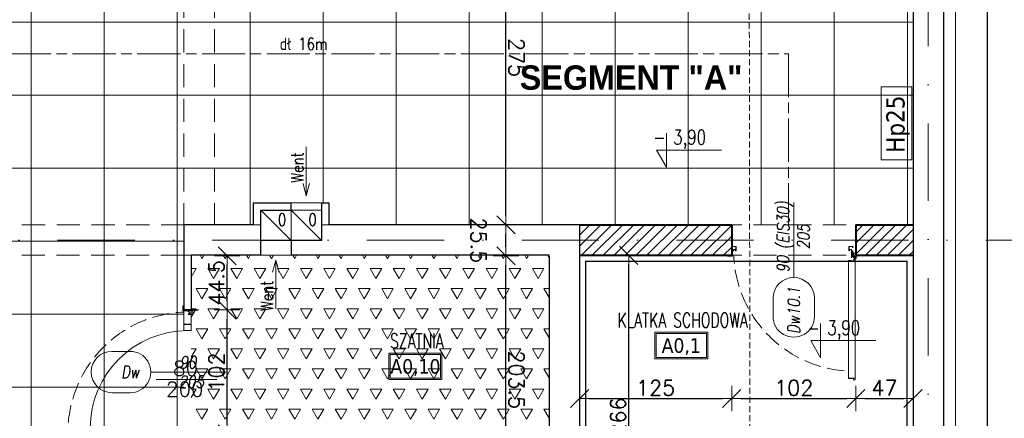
# Model space of a CAD drawing. Header units: millimetres. Extents: x 28291 to 177760, y -399809 to -170937.
# Tile 99 of 256: x 49371 to 50180, y -195086 to -194758. Entities that reach past the tile are written whole.
import ezdxf
from ezdxf.enums import TextEntityAlignment as Align

# ---------------------------------------------------------------- set-up
doc = ezdxf.new("R2010")
doc.units = ezdxf.units.MM
for name, pattern in [('2_3', [1, 0.5, -0.5]), ('CARKOVANA', [7.5, 5, -2.5]), ('CENTER', [0.6, 0.375, -0.075, 0.075, -0.075]), ('CHAIN', [0.3543, 0.2362, -0.0295, 0.0591, -0.0295]), ('DASHDOT', [25.4, 12.7, -6.35, 0, -6.35]), ('HIDDEN', [9.525, 6.35, -3.175]), ('Hidden Line', [391.222223, 282.222223, -109])]:
    doc.linetypes.add(name, pattern=pattern)
doc.layers.get('0').update_dxf_attribs({"lineweight": 0})
for name, color, linetype, lineweight in [('!! 0_ Istn-sciany', 3, 'Continuous', 30), ('!! 0_ Istn-widok', 1, 'Continuous', 15), ('!! 0_ Opis', 8, 'Continuous', 13), ('!! 0_Istn-went', 5, 'Continuous', 13), ('!! 0_Opis_pom', 9, 'Continuous', 13), ('!! 1  WYDZIELENIE PPOŻ', 252, 'Continuous', 0), ('!! 1_droga ewakuacyjna', 3, 'CHAIN', 20), ('!! 1_hatch projektowane ściany', 4, 'Continuous', 5), ('!! 1_PROJ Sciany', 2, 'Continuous', 40), ('!! 2_Drzwi - nowe remont', 33, 'Continuous', 9), ('!! 2_drzwi opis', 151, 'Continuous', 9), ('!! 2_posadzki gres 2 - komu', 200, 'Continuous', 9), ('!! 2_posadzki winyle 1', 31, 'Continuous', 9), ('!! wymiary osi', 250, 'Continuous', 9), ('0-osie-liniA', 14, 'DASHDOT', 5)]:
    doc.layers.add(name, color=color, linetype=linetype, lineweight=lineweight)
doc.layers.add('!! 1_drzwi-linia - zrealizowane', color=7, linetype='Continuous', lineweight=5, true_color=0x7a7a7a)
doc.layers.add('!! 1_Wyburzenia', color=252, linetype='CARKOVANA', lineweight=13, true_color=0x696969)
doc.layers.add('!! 2_WYBURZENIA DO REMONTU', color=7, linetype='Continuous', lineweight=0, true_color=0x4d4d4d, plot=False)
doc.styles.add('50', font='ROMANS.shx', dxfattribs={"width": 0.8, "height": 10})
doc.styles.add('ARCHETYP', font='romans.shx', dxfattribs={"height": 15})
doc.styles.add('ARIAL', font='tahoma.ttf')
doc.styles.add('SIMPLEX', font='simplex.shx', dxfattribs={"width": 0.77})
doc.styles.add('STYLE10', font='arialbd.ttf')
doc.styles.add('TXT', font='simplex.shx')
doc.dimstyles.new('DIM50', dxfattribs={"dimscale": 5, "dimtxt": 2.5, "dimasz": 1.5, "dimexe": 0, "dimexo": 0, "dimgap": 0.5, "dimtad": 1, "dimdec": 4, "dimrnd": 0.5, "dimdsep": 46, "dimtxsty": 'TXT', "dimblk1": 'TICK1', "dimblk2": 'TICK1', "dimsah": 1, "dimcen": 0, "dimse1": 1, "dimse2": 1, "dimclrd": 1, "dimclre": 7, "dimclrt": 9, "dimadec": 0, "dimazin": 0, "dimtfac": 1, "dimtdec": 4, "dimtmove": 2, "dimatfit": 3, "dimldrblk": 'TICK1', "dimfxl": 1, "dimtolj": 1, "dimarcsym": 0})

# ---------------------------------------------------------------- blocks, each defined once
blk = doc.blocks.new('BLOK OSI')
at = {"layer": '0-osie-liniA', "ltscale": 5}
for points in [[(50117.21142, -193635.47368), (50117.21142, -195993.9543)], [(48639.25763, -195002.0883), (55442.2848, -195002.0883)]]:
    blk.add_lwpolyline(points, dxfattribs=at)
blk = doc.blocks.new('zaw-dr-90-p')
at = {"color": 2, "linetype": 'CENTER', "ltscale": 0.2}
for p, q in [((12, 0), (-12, 0)), ((0, 12), (0, -12)), ((24.5, 24), (31, 24)), ((24.5, 19), (31, 19))]:
    blk.add_line(p, q, dxfattribs=at)
at = {"ltscale": 0.2}
for p, q in [((10, 12), (6.5, 12)), ((10, 0), (10, 6.5))]:
    blk.add_line(p, q, dxfattribs=at)
blk.add_lwpolyline([(0, 6.5), (23.5, 6.5, 0.414214), (28, 11), (28, 31), (24.5, 31), (24.5, 11, -0.414214), (23.5, 10), (0, 10, 4.561698), (7.6, 6.5), (4.9, 4.2)], format="xyb", dxfattribs=at)
blk.add_lwpolyline([(-0.2, -0.2), (-2.5, -0.2), (-2.5, 0.2), (-0.2, 0.2), (-0.2, 2.5), (0.2, 2.5), (0.2, 0.2), (2.8, 0.2), (2.8, -0.2), (0.2, -0.2), (0.2, -2.8), (-0.2, -2.8)], close=True)
blk.add_lwpolyline([(10, 10), (10, 39), (6.5, 39), (6.5, 10)], dxfattribs=at)
blk.add_circle((0, 0), 6.5, dxfattribs=at)
blk = doc.blocks.new('drzwi 90- sc 12')
for p, q in [((-13616.12, 20410.26), (-13616.12, 20411.46)), ((-13616.12, 20411.46), (-13615.02, 20411.46)), ((-13614.92, 20411.36), (-13614.92, 20313.77)), ((-13620.32, 20410.16), (-13620.32, 20313.77)), ((-13614.92, 20409.86), (-13620.32, 20409.86)), ((-13616.12, 20410.26), (-13620.22, 20410.26)), ((-13616.12, 20410.26), (-13620, 20410.26)), ((-13618.17, 20410.26), (-13616.22, 20410.26)), ((-13618.17, 20410.26), (-13616.22, 20410.26)), ((-13620.32, 20313.47), (-13620.32, 20317.97)), ((-13614.92, 20312.27), (-13614.92, 20317.97)), ((-13715.57, 20308.32), (-13715.57, 20308.56)), ((-13715.57, 20307.69), (-13715.57, 20308.56)), ((-13715.57, 20307.82), (-13715.57, 20308.56)), ((-13715.57, 20307.72), (-13715.37, 20307.72)), ((-13614.92, 20313.77), (-13620.32, 20313.77)), ((-13618.22, 20313.37), (-13620.22, 20313.37)), ((-13618.22, 20313.67), (-13618.22, 20313.37)), ((-13618.22, 20313.67), (-13616.42, 20313.67)), ((-13617.77, 20311.12), (-13617.77, 20305.72)), ((-13617.77, 20311.12), (-13617.77, 20305.72)), ((-13616.17, 20309.92), (-13617.37, 20309.92)), ((-13616.17, 20309.92), (-13616.17, 20311.02)), ((-13615.92, 20313.17), (-13615.92, 20312.17)), ((-13615.92, 20312.17), (-13615.02, 20312.17)), ((-13715.77, 20301.96), (-13716.27, 20301.96)), ((-13616.77, 20301.96), (-13616.27, 20301.96))]:
    blk.add_line(p, q)
for points in [[(-13665.27, 20284.96), (-13665.27, 20325.83)], [(-13615.57, 20309.64), (-13615.32, 20309.64), (-13615.32, 20309.82), (-13616.32, 20309.82), (-13616.32, 20309.64), (-13615.92, 20309.64)]]:
    blk.add_lwpolyline(points)
at = {"lineweight": 30}
for points in [[(-13716.27, 20308.92), (-13721.27, 20308.92)], [(-13716.27, 20308.92), (-13716.27, 20296.92)], [(-13614.27, 20308.92), (-13609.27, 20308.92)], [(-13614.27, 20308.92), (-13614.27, 20296.92)]]:
    blk.add_lwpolyline(points, dxfattribs=at)
at = {"ltscale": 0.2}
for points in [[(-13715.57, 20307.51), (-13715.57, 20309.48, 0.414214), (-13715.91, 20309.82), (-13719.43, 20309.82, 0.414214), (-13719.77, 20309.48), (-13719.77, 20308.92), (-13719.59, 20308.92), (-13719.59, 20309.48, -0.414214), (-13719.43, 20309.64), (-13716.97, 20309.64)], [(-13716.97, 20309.64), (-13715.91, 20309.64, -0.414214), (-13715.75, 20309.48), (-13715.75, 20307.51)], [(-13715.75, 20307.76), (-13715.75, 20305.58, 0.414214), (-13715.41, 20305.24), (-13714.96, 20305.24, -0.414214), (-13714.8, 20305.08), (-13714.8, 20304.48, 0.414214), (-13714.46, 20304.14), (-13713.28, 20304.14, 0.414214), (-13712.94, 20304.48), (-13712.94, 20305.15, -1), (-13712.75, 20305.15), (-13712.75, 20301.96, -0.414214), (-13712.91, 20301.8), (-13715.43, 20301.8, -0.414214), (-13715.59, 20301.96), (-13715.59, 20302.52), (-13715.77, 20302.52), (-13715.77, 20301.96, 0.414214), (-13715.43, 20301.62), (-13712.91, 20301.62, 0.414214), (-13712.57, 20301.96), (-13712.57, 20305.15, 1), (-13713.12, 20305.15), (-13713.12, 20304.48, -0.414214), (-13713.28, 20304.32), (-13714.46, 20304.32, -0.414214), (-13714.62, 20304.48), (-13714.62, 20305.08, 0.414214), (-13714.96, 20305.42), (-13715.41, 20305.42, -0.414214), (-13715.57, 20305.58), (-13715.57, 20307.64)], [(-13615.92, 20309.64), (-13616.63, 20309.64, 0.414214), (-13616.79, 20309.48), (-13616.79, 20305.58, -0.414214), (-13617.13, 20305.24), (-13617.58, 20305.24, 0.414214), (-13617.74, 20305.08), (-13617.74, 20304.48, -0.414214), (-13618.08, 20304.14), (-13619.26, 20304.14, -0.414214), (-13619.6, 20304.48), (-13619.6, 20305.15, 1), (-13619.79, 20305.15), (-13619.79, 20301.96, 0.414214), (-13619.63, 20301.8), (-13617.11, 20301.8, 0.414214), (-13616.95, 20301.96), (-13616.95, 20302.52), (-13616.77, 20302.52), (-13616.77, 20301.96, -0.414214), (-13617.11, 20301.62), (-13619.63, 20301.62, -0.414214), (-13619.97, 20301.96), (-13619.97, 20305.15, -1), (-13619.42, 20305.15), (-13619.42, 20304.48, 0.414214), (-13619.26, 20304.32), (-13618.08, 20304.32, 0.414214), (-13617.92, 20304.48), (-13617.92, 20305.08, -0.414214), (-13617.58, 20305.42), (-13617.13, 20305.42, 0.414214), (-13616.97, 20305.58), (-13616.97, 20309.48, -0.414214), (-13616.63, 20309.82), (-13613.11, 20309.82, -0.414214), (-13612.77, 20309.48), (-13612.77, 20308.92), (-13612.95, 20308.92), (-13612.95, 20309.48, 0.414214), (-13613.11, 20309.64), (-13615.57, 20309.64)]]:
    blk.add_lwpolyline(points, format="xyb", dxfattribs=at)
blk.add_lwpolyline([(-13616.79, 20308.82), (-13616.97, 20308.82), (-13616.97, 20307.42), (-13616.79, 20307.42)], close=True)
for centre, radius, start, end in [((-13615.02, 20411.36), 0.1, 0, 90), ((-13620.22, 20410.16), 0.1, 90, 180), ((-13620.22, 20313.47), 0.1, 180, 270), ((-13616.42, 20313.17), 0.5, 0, 90), ((-13616.27, 20311.02), 0.1, 0, 90), ((-13615.02, 20312.27), 0.1, 270, 0)]:
    blk.add_arc(centre, radius, start, end)
at = {"linetype": 'Hidden Line', "lineweight": 9, "ltscale": 0.05}
blk.add_arc((-13615.5, 20305.14), 99.12, 94.80054, 177.69442, dxfattribs=at)
at = {"xscale": 0.09999999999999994, "yscale": 0.09999999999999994, "zscale": 0.09999999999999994, "rotation": 180.0000000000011}
blk.add_blockref('zaw-dr-90-p', (-13614.92, 20310.92), dxfattribs=at)
blk = doc.blocks.new('1_ok-opis')
blk.add_line((0, 111.61), (0, 50))
for points in [[(-17, 128.61), (-17, 143.61)], [(17, 128.61), (17, 143.61)]]:
    blk.add_lwpolyline(points)
for centre, start, end in [((0, 143.61), 0, 180), ((0, 128.61), 180, 0)]:
    blk.add_arc(centre, 17, start, end)
at = {"style": 'ARCHETYP'}
for tag, height, rotation, p in [('NR', 12, 90, (0, 136.9)), ('NR', 12, 270, (0, 136.9)), ('SZEROKOŚĆ', 10, 90, (-8, 78.29)), ('SZEROKOŚĆ', 10, 270, (8, 78.29)), ('WYSOKOŚĆ', 10, 270, (-8, 78.29)), ('WYSOKOŚĆ', 10, 90, (8, 78.29))]:
    blk.add_attdef(tag, text='', height=height, rotation=rotation, dxfattribs=at).set_placement(p, align=Align.MIDDLE)
blk = doc.blocks.new('TICK1')
at = {"color": 0}
for p, q in [((0, -1.4), (0, 1.4)), ((0, 0), (-1, 0))]:
    blk.add_line(p, q, dxfattribs=at)
at = {"color": 2}
blk.add_line((-1, -1), (1, 1), dxfattribs=at)
blk = doc.blocks.new('*D2272')
at = {"layer": '!! wymiary osi', "color": 1, "lineweight": -2, "transparency": 16777216}
blk.add_line((50097.21, -194587.79), (49231.21, -194587.79), dxfattribs=at)
at = {"layer": 'DEFPOINTS', "color": 0, "transparency": 16777216}
for p in [(49223.71, -194587.79), (50104.71, -194639.09), (49223.71, -195576.34)]:
    blk.add_point(p, dxfattribs=at)
at = {"layer": '!! wymiary osi', "color": 1, "lineweight": -2, "transparency": 16777216, "xscale": 7.5, "yscale": 7.5, "zscale": 7.5, "rotation": 180}
blk.add_blockref('TICK1', (49223.71, -194587.79), dxfattribs=at)
at = {"layer": '!! wymiary osi', "color": 1, "lineweight": -2, "transparency": 16777216, "xscale": 7.5, "yscale": 7.5, "zscale": 7.5}
blk.add_blockref('TICK1', (50104.71, -194587.79), dxfattribs=at)
at = {"layer": '!! wymiary osi', "color": 9, "transparency": 16777216, "insert": (49664.21, -194579.04), "char_height": 12.5, "attachment_point": 5, "style": 'TXT'}
blk.add_mtext('\\A1;881', dxfattribs=at)
blk = doc.blocks.new('*D2321')
at = {"layer": '!! wymiary osi', "color": 1, "lineweight": -2, "transparency": 16777216}
blk.add_line((49541.15, -195091.09), (49541.15, -195004.09), dxfattribs=at)
at = {"layer": 'DEFPOINTS', "color": 0, "transparency": 16777216}
for p in [(49511.71, -194996.59), (49541.15, -194996.59), (49511.71, -195098.59)]:
    blk.add_point(p, dxfattribs=at)
at = {"layer": '!! wymiary osi', "color": 1, "lineweight": -2, "transparency": 16777216, "xscale": 7.5, "yscale": 7.5, "zscale": 7.5}
for p, rotation in [((49541.15, -194996.59), 90), ((49541.15, -195098.59), 270)]:
    blk.add_blockref('TICK1', p, dxfattribs=dict(at, rotation=rotation))
at = {"layer": '!! wymiary osi', "color": 9, "transparency": 16777216, "insert": (49532.4, -195047.59), "char_height": 12.5, "attachment_point": 5, "rotation": 90, "style": 'TXT'}
blk.add_mtext('\\A1;102', dxfattribs=at)
blk = doc.blocks.new('*D2322')
at = {"layer": '!! wymiary osi', "color": 1, "lineweight": -2, "transparency": 16777216}
blk.add_line((49541.15, -194989.09), (49541.15, -194959.59), dxfattribs=at)
at = {"layer": 'DEFPOINTS', "color": 0, "transparency": 16777216}
for p in [(49511.71, -194952.09), (49541.15, -194952.09), (49511.71, -194996.59)]:
    blk.add_point(p, dxfattribs=at)
at = {"layer": '!! wymiary osi', "color": 1, "lineweight": -2, "transparency": 16777216, "xscale": 7.5, "yscale": 7.5, "zscale": 7.5}
for p, rotation in [((49541.15, -194952.09), 90), ((49541.15, -194996.59), 270)]:
    blk.add_blockref('TICK1', p, dxfattribs=dict(at, rotation=rotation))
at = {"layer": '!! wymiary osi', "color": 9, "transparency": 16777216, "insert": (49532.4, -194974.34), "char_height": 12.5, "attachment_point": 5, "rotation": 90, "style": 'TXT'}
blk.add_mtext('\\A1;44.5', dxfattribs=at)
blk = doc.blocks.new('*D2325')
at = {"layer": '!! wymiary osi', "color": 1, "lineweight": -2, "transparency": 16777216}
blk.add_line((49871.15, -195210.09), (49871.15, -194959.09), dxfattribs=at)
at = {"layer": 'DEFPOINTS', "color": 0, "transparency": 16777216}
for p in [(49830.71, -194951.59), (49871.15, -194951.59), (49830.71, -195217.59)]:
    blk.add_point(p, dxfattribs=at)
at = {"layer": '!! wymiary osi', "color": 1, "lineweight": -2, "transparency": 16777216, "xscale": 7.5, "yscale": 7.5, "zscale": 7.5}
for p, rotation in [((49871.15, -194951.59), 90), ((49871.15, -195217.59), 270)]:
    blk.add_blockref('TICK1', p, dxfattribs=dict(at, rotation=rotation))
at = {"layer": '!! wymiary osi', "color": 9, "transparency": 16777216, "insert": (49862.4, -195084.59), "char_height": 12.5, "attachment_point": 5, "rotation": 90, "style": 'TXT'}
blk.add_mtext('\\A1;266', dxfattribs=at)
blk = doc.blocks.new('*D2329')
at = {"layer": '!! wymiary osi', "color": 1, "lineweight": -2, "transparency": 16777216}
blk.add_line((49838.21, -195069.32), (49948.21, -195069.32), dxfattribs=at)
at = {"layer": 'DEFPOINTS', "color": 0, "transparency": 16777216}
for p in [(49830.71, -194951.59), (49955.71, -194951.59), (49955.71, -195069.32)]:
    blk.add_point(p, dxfattribs=at)
at = {"layer": '!! wymiary osi', "color": 1, "lineweight": -2, "transparency": 16777216, "xscale": 7.5, "yscale": 7.5, "zscale": 7.5, "rotation": 180}
blk.add_blockref('TICK1', (49830.71, -195069.32), dxfattribs=at)
at = {"layer": '!! wymiary osi', "color": 1, "lineweight": -2, "transparency": 16777216, "xscale": 7.5, "yscale": 7.5, "zscale": 7.5}
blk.add_blockref('TICK1', (49955.71, -195069.32), dxfattribs=at)
at = {"layer": '!! wymiary osi', "color": 9, "transparency": 16777216, "insert": (49893.21, -195060.57), "char_height": 12.5, "attachment_point": 5, "style": 'TXT'}
blk.add_mtext('\\A1;125', dxfattribs=at)
blk = doc.blocks.new('*D2330')
at = {"layer": '!! wymiary osi', "color": 1, "lineweight": -2, "transparency": 16777216}
blk.add_line((49963.21, -195069.32), (50050.21, -195069.32), dxfattribs=at)
at = {"layer": 'DEFPOINTS', "color": 0, "transparency": 16777216}
for p in [(49955.71, -194951.59), (50057.71, -194951.59), (50057.71, -195069.32)]:
    blk.add_point(p, dxfattribs=at)
at = {"layer": '!! wymiary osi', "color": 1, "lineweight": -2, "transparency": 16777216, "xscale": 7.5, "yscale": 7.5, "zscale": 7.5, "rotation": 180}
blk.add_blockref('TICK1', (49955.71, -195069.32), dxfattribs=at)
at = {"layer": '!! wymiary osi', "color": 1, "lineweight": -2, "transparency": 16777216, "xscale": 7.5, "yscale": 7.5, "zscale": 7.5}
blk.add_blockref('TICK1', (50057.71, -195069.32), dxfattribs=at)
at = {"layer": '!! wymiary osi', "color": 9, "transparency": 16777216, "insert": (50006.71, -195060.57), "char_height": 12.5, "attachment_point": 5, "style": 'TXT'}
blk.add_mtext('\\A1;102', dxfattribs=at)
blk = doc.blocks.new('*D2331')
at = {"layer": '!! wymiary osi', "color": 1, "lineweight": -2, "transparency": 16777216}
blk.add_line((50065.21, -195069.32), (50097.21, -195069.32), dxfattribs=at)
at = {"layer": 'DEFPOINTS', "color": 0, "transparency": 16777216}
for p in [(50057.71, -194951.59), (50104.71, -194951.59), (50104.71, -195069.32)]:
    blk.add_point(p, dxfattribs=at)
at = {"layer": '!! wymiary osi', "color": 1, "lineweight": -2, "transparency": 16777216, "xscale": 7.5, "yscale": 7.5, "zscale": 7.5, "rotation": 180}
blk.add_blockref('TICK1', (50057.71, -195069.32), dxfattribs=at)
at = {"layer": '!! wymiary osi', "color": 1, "lineweight": -2, "transparency": 16777216, "xscale": 7.5, "yscale": 7.5, "zscale": 7.5}
blk.add_blockref('TICK1', (50104.71, -195069.32), dxfattribs=at)
at = {"layer": '!! wymiary osi', "color": 9, "transparency": 16777216, "insert": (50081.21, -195060.57), "char_height": 12.5, "attachment_point": 5, "style": 'TXT'}
blk.add_mtext('\\A1;47', dxfattribs=at)
blk = doc.blocks.new('oznaczenie przekroi')
at = {"layer": '!! 1_Wyburzenia'}
blk.add_lwpolyline([(86031.8, -195890.51), (86028.17, -193635.96)], dxfattribs=at)
blk = doc.blocks.new('*D4092')
at = {"layer": '!! wymiary osi', "color": 1, "lineweight": -2, "transparency": 16777216}
blk.add_line((49770.19, -195148.25), (49770.19, -194959.59), dxfattribs=at)
at = {"layer": 'DEFPOINTS', "color": 0, "transparency": 16777216}
for p in [(49770.19, -194952.09), (49805.71, -194952.09), (49805.71, -195155.75)]:
    blk.add_point(p, dxfattribs=at)
at = {"layer": '!! wymiary osi', "color": 1, "lineweight": -2, "transparency": 16777216, "xscale": 7.5, "yscale": 7.5, "zscale": 7.5}
for p, rotation in [((49770.19, -194952.09), 90), ((49770.19, -195155.75), 270)]:
    blk.add_blockref('TICK1', p, dxfattribs=dict(at, rotation=rotation))
at = {"layer": '!! wymiary osi', "color": 9, "transparency": 16777216, "insert": (49778.94, -195053.92), "char_height": 12.5, "attachment_point": 5, "rotation": 270, "style": 'TXT'}
blk.add_mtext('\\A1;203.5', dxfattribs=at)
blk = doc.blocks.new('*D4093')
at = {"layer": '!! wymiary osi', "color": 1, "lineweight": -2, "transparency": 16777216}
blk.add_line((49770.19, -194944.59), (49770.19, -194934.09), dxfattribs=at)
at = {"layer": 'DEFPOINTS', "color": 0, "transparency": 16777216}
for p in [(49770.19, -194926.59), (49805.71, -194926.59), (49805.71, -194952.09)]:
    blk.add_point(p, dxfattribs=at)
at = {"layer": '!! wymiary osi', "color": 1, "lineweight": -2, "transparency": 16777216, "xscale": 7.5, "yscale": 7.5, "zscale": 7.5}
for p, rotation in [((49770.19, -194926.59), 90), ((49770.19, -194952.09), 270)]:
    blk.add_blockref('TICK1', p, dxfattribs=dict(at, rotation=rotation))
at = {"layer": '!! wymiary osi', "color": 9, "transparency": 16777216, "insert": (49747.69, -194939.34), "char_height": 12.5, "attachment_point": 5, "rotation": 270, "style": 'TXT'}
blk.add_mtext('\\A1;25.5', dxfattribs=at)
blk = doc.blocks.new('*D4094')
at = {"layer": '!! wymiary osi', "color": 1, "lineweight": -2, "transparency": 16777216}
blk.add_line((49770.19, -194919.09), (49770.19, -194659.09), dxfattribs=at)
at = {"layer": 'DEFPOINTS', "color": 0, "transparency": 16777216}
for p in [(49770.19, -194651.59), (49811.71, -194651.59), (49805.71, -194926.59)]:
    blk.add_point(p, dxfattribs=at)
at = {"layer": '!! wymiary osi', "color": 1, "lineweight": -2, "transparency": 16777216, "xscale": 7.5, "yscale": 7.5, "zscale": 7.5}
for p, rotation in [((49770.19, -194651.59), 90), ((49770.19, -194926.59), 270)]:
    blk.add_blockref('TICK1', p, dxfattribs=dict(at, rotation=rotation))
at = {"layer": '!! wymiary osi', "color": 9, "transparency": 16777216, "insert": (49778.94, -194789.09), "char_height": 12.5, "attachment_point": 5, "rotation": 270, "style": 'TXT'}
blk.add_mtext('\\A1;275', dxfattribs=at)

msp = doc.modelspace()

# ---------------------------------------------------------------- hatches: boundary and pattern name
at = {"layer": '!! 1_hatch projektowane ściany'}
h = msp.add_hatch(dxfattribs=at)
h.set_pattern_fill('ANSI31', color=256, scale=2)
h.paths.add_polyline_path([(49955.71142, -194926.5883), (49830.71142, -194926.5883), (49830.71142, -194951.5883), (49955.71142, -194951.5883)])
h = msp.add_hatch(dxfattribs=at)
h.set_pattern_fill('ANSI31', color=256, scale=2)
h.paths.add_polyline_path([(50057.71142, -194926.5883), (50104.71142, -194926.5883), (50104.71142, -194951.5883), (50057.71142, -194951.5883)])
at = {"layer": '!! 2_posadzki gres 2 - komu', "linetype": 'Continuous'}
h = msp.add_hatch(dxfattribs=at)
h.set_pattern_fill('_USER', color=256, scale=60, double=1, pattern_type=0)
h.set_pattern_definition([(0, (0, 0), (0, 60), []), (90, (0, 0), (-60, 4e-15), [])])
h.paths.add_polyline_path([(50104.71142, -194926.5883), (50104.71142, -194651.5883), (48942.71142, -194651.5883), (48942.71142, -194908.5883), (49023.71142, -194908.5883), (49023.71142, -194926.5883), (49229.71142, -194926.5883), (49229.71142, -195574.5883), (49505.71142, -195574.5883), (49505.71142, -194926.5883), (49562.71142, -194926.5883), (49562.71142, -194908.5883), (49624.71142, -194908.5883), (49624.71142, -194926.5883)])
at = {"layer": '!! 2_posadzki winyle 1'}
h = msp.add_hatch(dxfattribs=at)
h.set_pattern_fill('TRIANG', color=256, scale=2, style=0)
h.paths.add_polyline_path([(49511.71142, -194952.0883), (49805.71142, -194952.0883), (49805.71142, -195155.75497), (49511.71142, -195155.75497)])

# ---------------------------------------------------------------- linework, layer by layer
at = {"layer": '!! 0_ Istn-sciany'}
for p, q in [((50129.71142, -194364.5883), (50129.71142, -195574.5883)), ((50104.71142, -194651.5883), (50104.71142, -195574.5883)), ((49618.71142, -194908.5883), (49618.71142, -194939.5883)), ((49624.71142, -194908.5883), (49624.71142, -194926.5883)), ((49505.71142, -194926.5883), (49505.71142, -194951.5883)), ((49830.71142, -194926.5883), (49830.71142, -195574.5883)), ((49805.71142, -194952.0883), (49805.71142, -195155.75497))]:
    msp.add_line(p, q, dxfattribs=at)
for points in [[(50165.71142, -194313.5883), (50165.71142, -195625.5883)], [(49562.71142, -194926.5883), (49562.71142, -194908.5883)], [(49562.71142, -194908.5883), (49593.71142, -194908.5883)], [(49593.71142, -194914.5883), (49593.71142, -194908.5883)], [(49618.71142, -194908.5883), (49624.71142, -194908.5883)], [(49568.71142, -194951.5883), (49568.71142, -194914.5883)], [(49568.71142, -194914.5883), (49593.71142, -194914.5883)], [(49562.71142, -194926.5883), (49505.71142, -194926.5883)], [(49830.71142, -194926.5883), (49624.71142, -194926.5883)], [(49618.71142, -194939.5883), (49593.71142, -194939.5883)], [(49593.71142, -194939.5883), (49593.71142, -194951.5883)], [(49505.71142, -194952.0883), (49505.71142, -194996.5883)], [(49568.71142, -194951.5883), (49511.71142, -194951.5883)], [(49511.71142, -194952.0883), (49511.71142, -194996.5883)], [(49805.71142, -194951.5883), (49593.71142, -194951.5883)], [(49511.71142, -195008.5883), (49505.71142, -195008.5883)]]:
    msp.add_lwpolyline(points, dxfattribs=at)
at = {"layer": '!! 0_ Istn-widok'}
for points in [[(50139.71142, -194374.5883), (50139.71142, -195564.5883)], [(49562.71142, -194926.5883), (49568.71142, -194926.5883)], [(49624.71142, -194926.5883), (49618.71142, -194926.5883)], [(49511.71142, -194951.5883), (49505.71142, -194951.5883)]]:
    msp.add_lwpolyline(points, dxfattribs=at)
at = {"layer": '!! 0_ Istn-widok', "linetype": 'HIDDEN', "ltscale": 3}
for points in [[(49505.71142, -194651.5883), (49505.71142, -194926.5883)], [(49530.71142, -194651.5883), (49530.71142, -194926.5883)], [(49229.71142, -194926.5883), (49505.71142, -194926.5883)], [(49830.71142, -194926.5883), (50104.71142, -194926.5883)], [(49505.71142, -194951.5883), (49229.71142, -194951.5883)], [(49830.71142, -194951.5883), (50104.71142, -194951.5883)]]:
    msp.add_lwpolyline(points, dxfattribs=at)
at = {"layer": '!! 0_ Istn-widok'}
msp.add_lwpolyline([(50103.59916, -194873.12813), (50103.59916, -194813.12813), (50078.59916, -194813.12813), (50078.59916, -194873.12813)], close=True, dxfattribs=at)
at = {"layer": '!! 0_ Opis'}
for points in [[(49902.09406, -194851.18373), (49902.09406, -194879.18549)], [(49902.09406, -194879.18549), (49894.01065, -194865.18461)], [(49894.01065, -194865.18461), (49947.44486, -194865.18461)], [(50028.7731, -195007.78476), (50028.7731, -195035.78653)], [(50028.7731, -195035.78653), (50020.68968, -195021.78565)], [(50020.68968, -195021.78565), (50074.12389, -195021.78565)]]:
    msp.add_lwpolyline(points, dxfattribs=at)
at = {"layer": '!! 0_Istn-went'}
for points in [[(49606.21142, -194862.63125), (49606.21142, -194902.67778)], [(49606.21142, -194902.67778), (49603.53193, -194892.67778)], [(49606.21142, -194902.67778), (49608.89092, -194892.67778)], [(49593.71142, -194908.5883), (49618.71142, -194908.5883)], [(49568.71142, -194914.5883), (49593.71142, -194939.5883)], [(49593.71142, -194914.5883), (49618.71142, -194939.5883)], [(49568.71142, -194951.5883), (49593.71142, -194951.5883)], [(49581.21142, -194955.64023), (49578.53193, -194965.64023)], [(49581.21142, -194995.68676), (49581.21142, -194955.64023)], [(49581.21142, -194955.64023), (49583.89092, -194965.64023)]]:
    msp.add_lwpolyline(points, dxfattribs=at)
for points in [[(49568.71142, -194939.5883), (49593.71142, -194939.5883), (49593.71142, -194914.5883), (49568.71142, -194914.5883)], [(49593.71142, -194939.5883), (49618.71142, -194939.5883), (49618.71142, -194914.5883), (49593.71142, -194914.5883)]]:
    msp.add_lwpolyline(points, close=True, dxfattribs=at)
at = {"layer": '!! 0_Opis_pom', "ltscale": 0.7}
for points in [[(49892.51925, -195036.70804), (49936.03925, -195036.70804), (49936.03925, -195014.94804), (49892.51925, -195014.94804)], [(49893.60725, -195035.62004), (49934.95125, -195035.62004), (49934.95125, -195016.03604), (49893.60725, -195016.03604)], [(49674.11246, -195053.8059), (49717.63246, -195053.8059), (49717.63246, -195032.0459), (49674.11246, -195032.0459)], [(49675.20046, -195052.7179), (49716.54446, -195052.7179), (49716.54446, -195033.1339), (49675.20046, -195033.1339)]]:
    msp.add_lwpolyline(points, close=True, dxfattribs=at)
at = {"layer": '!! 1  WYDZIELENIE PPOŻ', "color": 20, "linetype": '2_3', "ltscale": 10, "true_color": 0xf65c09, "const_width": 1}
msp.add_lwpolyline([(49835.71142, -194956.5883), (50099.71142, -194956.5883), (50099.71142, -195569.5883), (49835.71142, -195569.5883)], close=True, dxfattribs=at)
at = {"layer": '!! 1_droga ewakuacyjna', "ltscale": 150}
msp.add_lwpolyline([(49229.71142, -195466.58826), (49361.06958, -195466.58826), (49361.06958, -194786.15583), (50002.38268, -194786.15583), (50002.38268, -194926.5883)], dxfattribs=at)
at = {"layer": '!! 1_hatch projektowane ściany'}
for points in [[(49955.71142, -194926.5883), (49830.71142, -194926.5883), (49830.71142, -194951.5883), (49955.71142, -194951.5883)], [(50057.71142, -194926.5883), (50104.71142, -194926.5883), (50104.71142, -194951.5883), (50057.71142, -194951.5883)]]:
    msp.add_lwpolyline(points, close=True, dxfattribs=at)
at = {"layer": '!! 1_PROJ Sciany'}
for points in [[(49830.71142, -194926.5883), (49955.71142, -194926.5883)], [(49955.71142, -194926.5883), (49955.71142, -194951.5883)], [(50057.71142, -194926.5883), (50057.71142, -194951.5883)], [(50057.71142, -194926.5883), (50104.71142, -194926.5883)], [(49830.71142, -194951.5883), (49955.71142, -194951.5883)], [(50057.71142, -194951.5883), (50104.71142, -194951.5883)], [(49505.71142, -194996.5883), (49511.71142, -194996.5883)]]:
    msp.add_lwpolyline(points, dxfattribs=at)
at = {"layer": '!! 2_WYBURZENIA DO REMONTU'}
for points in [[(49505.71142, -194996.78152), (49505.71142, -195008.5883)], [(49511.71142, -194996.90477), (49511.71142, -195008.5883)], [(49532.71142, -195053.5883), (49482.71142, -195053.5883)]]:
    msp.add_lwpolyline(points, dxfattribs=at)
msp.add_lwpolyline([(49511.71142, -195013.5883), (49511.71142, -195008.5883), (49505.71142, -195008.5883), (49505.71142, -195013.5883)], close=True, dxfattribs=at)
msp.add_arc((49508.71142, -195093.5883), 80, 90.00000004, 180.00000004, dxfattribs=at)

# ---------------------------------------------------------------- block references
at = {"layer": '!! 0_ Istn-sciany'}
msp.add_blockref('BLOK OSI', (0, 63), dxfattribs=at)
at = {"layer": '!! 1_drzwi-linia - zrealizowane', "xscale": -1, "rotation": 180}
msp.add_blockref('drzwi 90- sc 12', (63671.98113, -174642.66396), dxfattribs=at)
at = {"layer": '!! 1_Wyburzenia'}
msp.add_blockref('oznaczenie przekroi', (-36059.54271, -150), dxfattribs=at)
at = {"layer": '!! 2_Drzwi - nowe remont', "xscale": -1, "rotation": 90}
msp.add_blockref('drzwi 90- sc 12', (69814.63576, -208712.85801), dxfattribs=at)
at = {"layer": '!! 2_drzwi opis'}
ref = msp.add_blockref('1_ok-opis', (50006.71146, -194858.28268), dxfattribs=dict(at, rotation=180.0000036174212))
ref.add_attrib('WYSOKOŚĆ', '90 (EIS30)', dxfattribs={"layer": '0', "height": 10, "rotation": 90.00000362, "style": '50', "oblique": 10, "width": 0.8}).set_placement((49998.71146, -194936.57353), align=Align.MIDDLE)
ref.add_attrib('SZEROKOŚĆ', '205', dxfattribs={"layer": '0', "height": 10, "rotation": 90.00000362, "style": '50', "oblique": 10, "width": 0.8}).set_placement((50014.71146, -194936.57353), align=Align.MIDDLE)
ref.add_attrib('NR', 'Dw10.1', dxfattribs={"layer": '0', "height": 10, "rotation": 90.00000362, "style": '50', "oblique": 10, "width": 0.8}).set_placement((50006.71147, -194996.94575), align=Align.MIDDLE)
ref = msp.add_blockref('1_ok-opis', (49590.04918, -195047.58834), dxfattribs=dict(at, rotation=90.00000361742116))
ref.add_attrib('WYSOKOŚĆ', '90 ', dxfattribs={"layer": '0', "height": 10, "rotation": 0.00000362, "style": '50', "oblique": 10, "width": 0.8}).set_placement((49511.75833, -195039.58834), align=Align.MIDDLE)
ref.add_attrib('SZEROKOŚĆ', '205', dxfattribs={"layer": '0', "height": 10, "rotation": 0.00000362, "style": '50', "oblique": 10, "width": 0.8}).set_placement((49511.75833, -195055.58834), align=Align.MIDDLE)
ref.add_attrib('NR', 'Dw', dxfattribs={"layer": '0', "height": 10, "rotation": 0.00000362, "style": '50', "oblique": 10, "width": 0.8}).set_placement((49461.43793, -195047.58835), align=Align.MIDDLE)

# ---------------------------------------------------------------- texts
at = {"layer": '!! 0_ Opis'}
for s, height, style, width, p in [('SEGMENT "A"', 20, 'STYLE10', 0.95, (49781.60777, -194815.60529)), ('- 3,90', 12, 'SIMPLEX', 0.75, (49891.40661, -194860.60649)), ('- 3,90', 12, 'SIMPLEX', 0.75, (50018.08565, -195017.20753))]:
    msp.add_text(s, height=height, dxfattribs=dict(at, style=style, width=width)).set_placement(p)
at = {"layer": '!! 0_ Opis', "ltscale": 0.7, "style": 'ARIAL'}
msp.add_text('Hp25', height=15, rotation=90, dxfattribs=at).set_placement((50097.75955, -194867.40906))
at = {"layer": '!! 0_Istn-went', "style": 'ARCHETYP', "width": 0.8}
for s, rotation, p in [('Went', 89.99999996, (49603.8812, -194892.00802)), ('0', 0.00000004, (49582.87286, -194927.41077)), ('0', 0.00000004, (49607.87286, -194927.41077)), ('Went', 89.99999996, (49578.8812, -194997.47365))]:
    msp.add_text(s, height=10, rotation=rotation, dxfattribs=at).set_placement(p)
at = {"layer": '!! 0_Opis_pom', "ltscale": 0.7, "style": 'TXT', "width": 0.7}
for s, p in [('KLATKA SCHODOWA', (49915.39438, -195010.90173)), ('SZATNIA', (49696.98759, -195027.99959))]:
    msp.add_text(s, height=12, dxfattribs=at).set_placement(p, align=Align.CENTER)
at = {"layer": '!! 0_Opis_pom', "ltscale": 0.7, "style": 'ARIAL'}
for tag, p in [('A0,1', (49914.27925, -195025.82804)), ('A0,10', (49695.87246, -195042.9259))]:
    msp.add_attdef(tag, text='', height=11.968, dxfattribs=at).set_placement(p, align=Align.MIDDLE_CENTER)
at = {"layer": '!! 1  WYDZIELENIE PPOŻ', "insert": (49584.37214, -194772.92729), "char_height": 10, "attachment_point": 1, "style": '50'}
msp.add_mtext_dynamic_manual_height_columns('dł 16m', width=113.8312425, gutter_width=50, heights=[0], dxfattribs=at)
at = {"layer": '!! 2_WYBURZENIA DO REMONTU', "style": 'ARCHETYP'}
for s, p in [('80', (49496.68862, -195050.5883)), ('200', (49490.90735, -195067.73544))]:
    msp.add_text(s, height=12, rotation=359.99999996, dxfattribs=at).set_placement(p)

# ---------------------------------------------------------------- dimensions: what is measured, and where the dimension line sits
at = {"layer": '!! wymiary osi'}
for base, p1, p2, picture, middle in [((49223.71142, -194587.78872), (50104.71142, -194639.0883), (49223.71142, -195576.33887), '*D2272', (49664.21142, -194579.03872)), ((49955.71142, -195069.32051), (49830.71142, -194951.5883), (49955.71142, -194951.5883), '*D2329', (49893.21142, -195060.57051)), ((50057.71142, -195069.32051), (49955.71142, -194951.5883), (50057.71142, -194951.58638), '*D2330', (50006.71142, -195060.57051)), ((50104.71142, -195069.32051), (50057.71142, -194951.58638), (50104.71142, -194951.58638), '*D2331', (50081.21142, -195060.57051))]:
    dim = msp.add_linear_dim(base=base, p1=p1, p2=p2, dimstyle='DIM50', dxfattribs=at)
    dim.commit()
    dim.dimension.update_dxf_attribs({"geometry": picture, "text_midpoint": middle})
for base, p1, p2, angle, picture, middle in [((49770.18614, -194651.5883), (49805.71142, -194926.5883), (49811.71142, -194651.5883), 270, '*D4094', (49778.93614, -194789.0883)), ((49770.18614, -194926.5883), (49805.71142, -194952.0883), (49805.71142, -194926.5883), 270, '*D4093', (49747.68614, -194939.3383)), ((49541.15087, -194952.0883), (49511.71142, -194996.5883), (49511.71142, -194952.0883), 90, '*D2322', (49532.40087, -194974.3383)), ((49770.18614, -194952.0883), (49805.71142, -195155.75497), (49805.71142, -194952.0883), 270, '*D4092', (49778.93614, -195053.92164)), ((49871.1472, -194951.5883), (49830.71142, -195217.5883), (49830.71142, -194951.5883), 90, '*D2325', (49862.3972, -195084.5883)), ((49541.15087, -194996.5883), (49511.71142, -195098.5883), (49511.71142, -194996.5883), 90, '*D2321', (49532.40087, -195047.5883))]:
    dim = msp.add_linear_dim(base=base, p1=p1, p2=p2, angle=angle, dimstyle='DIM50', dxfattribs=at)
    dim.commit()
    dim.dimension.update_dxf_attribs({"geometry": picture, "text_midpoint": middle})

doc.saveas('drawing.dxf')
